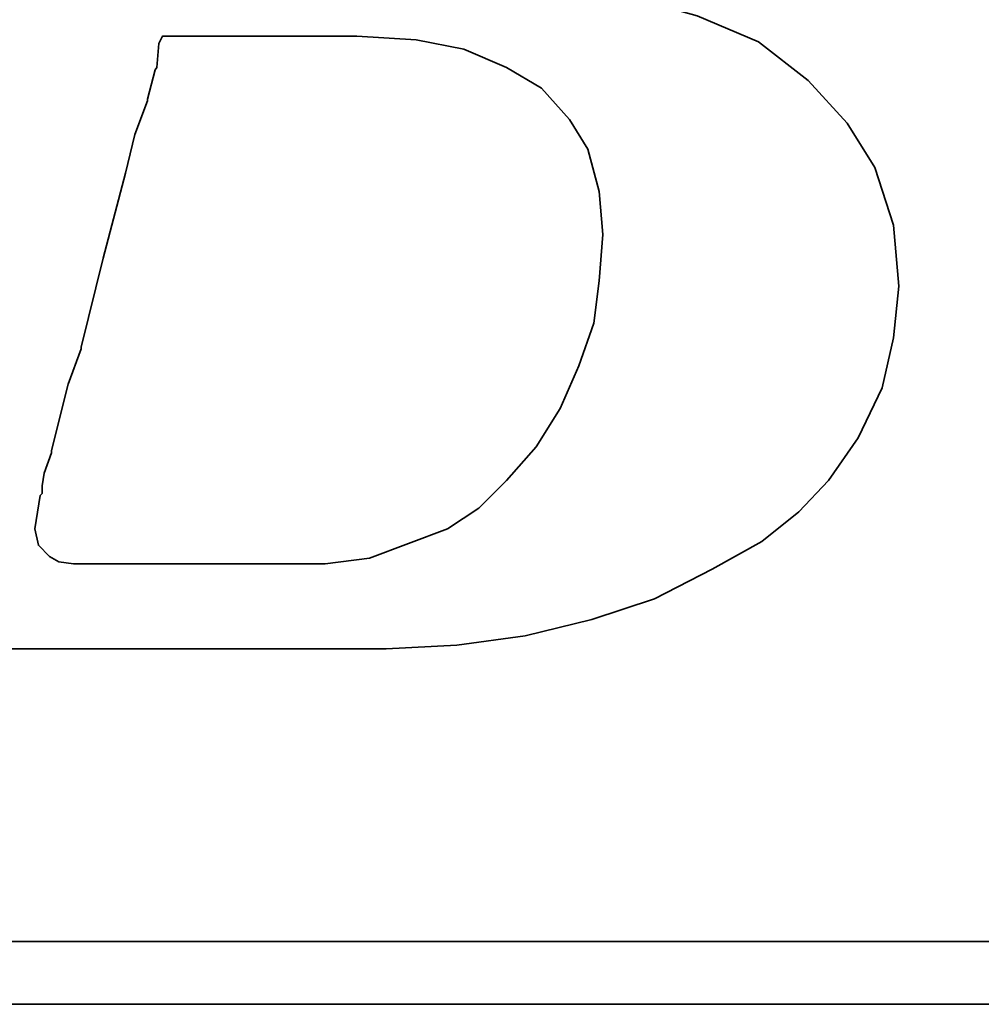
# Model space of a CAD drawing. Extents: x 0 to 593, y 42 to 136.
# Tile 27 of 52: x 130.82 to 132.13, y 95.29 to 96.63. Entities that reach past the tile are written whole.
import ezdxf

# ---------------------------------------------------------------- set-up
doc = ezdxf.new("R2010")
doc.units = 0
doc.header["$LTSCALE"] = 3
doc.header["$MEASUREMENT"] = 0
doc.layers.add('DIM', color=4, linetype='CONTINUOUS')
doc.layers.add('layer 1', color=7, linetype='CONTINUOUS')

# ---------------------------------------------------------------- blocks, each defined once
blk = doc.blocks.new('TBI MOTION logo(完整正式版)')
at = {"layer": 'layer 1', "color": 22, "lineweight": 35}
for points, knots in [([(-64.65375, -6.86375), (-64.65375, -6.86375), (-64.84375, -7.29625), (-64.84375, -7.29625), (-64.84375, -7.29625), (-64.84375, -7.29625), (-64.86875, -7.34375), (-64.86875, -7.34375), (-64.86875, -7.34375), (-64.86875, -7.34375), (-64.86875, -7.36875), (-64.86875, -7.36875), (-64.86875, -7.36875), (-64.86875, -7.36875), (-65.15375, -7.65375), (-65.15375, -7.65375), (-65.15375, -7.65375), (-65.15375, -7.65375), (-65.17875, -7.65375), (-65.17875, -7.65375), (-65.17875, -7.65375), (-65.17875, -7.65375), (-65.20375, -7.67875), (-65.20375, -7.67875), (-65.20375, -7.67875), (-65.20375, -7.67875), (-65.58875, -7.87125), (-65.58875, -7.87125), (-65.58875, -7.87125), (-65.58875, -7.87125), (-65.63375, -7.87125), (-65.63375, -7.87125), (-65.63375, -7.87125), (-65.63375, -7.87125), (-65.65875, -7.89375), (-65.65875, -7.89375), (-65.65875, -7.89375), (-65.65875, -7.89375), (-66.09375, -7.94375), (-66.09375, -7.94375), (-66.09375, -7.94375), (-66.09375, -7.94375), (-66.11375, -7.94375), (-66.11375, -7.94375), (-66.11375, -7.94375), (-66.11375, -7.94375), (-66.16375, -7.94375), (-66.16375, -7.94375), (-66.16375, -7.94375), (-66.16375, -7.94375), (-66.30875, -7.94375), (-66.30875, -7.94375), (-66.30875, -7.94375), (-66.30875, -7.94375), (-66.69375, -7.94375), (-66.69375, -7.94375), (-66.69375, -7.94375), (-66.69375, -7.94375), (-67.07375, -7.94375), (-67.07375, -7.94375), (-67.07375, -7.94375), (-67.07375, -7.94375), (-67.12375, -7.94375), (-67.12375, -7.94375), (-67.12375, -7.94375), (-67.12375, -7.94375), (-67.12375, -7.96625), (-67.12375, -7.96625), (-67.12375, -7.96625), (-67.12375, -7.96625), (-67.14875, -7.99125), (-67.14875, -7.99125), (-67.14875, -7.99125), (-67.14875, -7.99125), (-67.24375, -8.34875), (-67.24375, -8.34875), (-67.24375, -8.34875), (-67.24375, -8.34875), (-67.31375, -8.68625), (-67.31375, -8.68625), (-67.31375, -8.68625), (-67.31375, -8.68625), (-67.26875, -8.68625), (-67.26875, -8.68625), (-67.26875, -8.68625), (-67.26875, -8.68625), (-67.07375, -8.68625), (-67.07375, -8.68625), (-67.07375, -8.68625), (-67.07375, -8.68625), (-66.54875, -8.68625), (-66.54875, -8.68625), (-66.54875, -8.68625), (-66.54875, -8.68625), (-65.82625, -8.68625), (-65.82625, -8.68625), (-65.82625, -8.68625), (-65.82625, -8.68625), (-65.01375, -8.68625), (-65.01375, -8.68625), (-65.01375, -8.68625), (-65.01375, -8.68625), (-64.05375, -8.68625), (-64.05375, -8.68625), (-64.05375, -8.68625), (-64.05375, -8.68625), (-62.08375, -8.68625), (-62.08375, -8.68625), (-62.08375, -8.68625), (-62.08375, -8.68625), (-60.06875, -8.68625), (-60.06875, -8.68625), (-60.06875, -8.68625), (-60.06875, -8.68625), (-59.10875, -8.68625), (-59.10875, -8.68625), (-59.10875, -8.68625), (-59.10875, -8.68625), (-58.29375, -8.68625), (-58.29375, -8.68625), (-58.29375, -8.68625), (-58.29375, -8.68625), (-57.57375, -8.68625), (-57.57375, -8.68625), (-57.57375, -8.68625), (-57.57375, -8.68625), (-57.04875, -8.68625), (-57.04875, -8.68625), (-57.04875, -8.68625), (-57.04875, -8.68625), (-56.85375, -8.68625), (-56.85375, -8.68625), (-56.85375, -8.68625), (-56.85375, -8.68625), (-56.70875, -8.68625), (-56.70875, -8.68625), (-56.70875, -8.68625), (-56.70875, -8.68625), (-56.61375, -8.68625), (-56.61375, -8.68625), (-56.61375, -8.68625), (-56.61375, -8.68625), (-56.56875, -8.68625), (-56.56875, -8.68625), (-56.56875, -8.68625), (-56.56875, -8.68625), (-55.65375, -8.63875), (-55.65375, -8.63875), (-55.65375, -8.63875), (-55.65375, -8.63875), (-54.76875, -8.51875), (-54.76875, -8.51875), (-54.76875, -8.51875), (-54.76875, -8.51875), (-53.90375, -8.30375), (-53.90375, -8.30375), (-53.90375, -8.30375), (-53.90375, -8.30375), (-53.08875, -8.03875), (-53.08875, -8.03875), (-53.08875, -8.03875), (-53.08875, -8.03875), (-52.34375, -7.65375), (-52.34375, -7.65375), (-52.34375, -7.65375), (-52.34375, -7.65375), (-51.69875, -7.29625), (-51.69875, -7.29625), (-51.69875, -7.29625), (-51.69875, -7.29625), (-51.21875, -6.91125), (-51.21875, -6.91125), (-51.21875, -6.91125), (-51.21875, -6.91125), (-50.83375, -6.50375), (-50.83375, -6.50375), (-50.83375, -6.50375), (-50.83375, -6.50375), (-50.44875, -5.94875), (-50.44875, -5.94875), (-50.44875, -5.94875), (-50.44875, -5.94875), (-50.13875, -5.30375), (-50.13875, -5.30375), (-50.13875, -5.30375), (-50.13875, -5.30375), (-49.99375, -4.65375), (-49.99375, -4.65375), (-49.99375, -4.65375), (-49.99375, -4.65375), (-49.92375, -3.98375), (-49.92375, -3.98375), (-49.92375, -3.98375), (-49.92375, -3.98375), (-49.99375, -3.19374), (-49.99375, -3.19374), (-49.99375, -3.19374), (-49.99375, -3.19374), (-50.23374, -2.44874), (-50.23374, -2.44874), (-50.23374, -2.44874), (-50.23374, -2.44874), (-50.59375, -1.87374), (-50.59375, -1.87374), (-50.59375, -1.87374), (-50.59375, -1.87374), (-51.09875, -1.31874), (-51.09875, -1.31874), (-51.09875, -1.31874), (-51.09875, -1.31874), (-51.74375, -0.81875), (-51.74375, -0.81875), (-51.74375, -0.81875), (-51.74375, -0.81875), (-52.53875, -0.48125), (-52.53875, -0.48125), (-52.53875, -0.48125), (-52.53875, -0.48125), (-53.47375, -0.21875), (-53.47375, -0.21875), (-53.47375, -0.21875), (-53.47375, -0.21875), (-54.52875, -0.04874), (-54.52875, -0.04874), (-54.52875, -0.04874), (-54.52875, -0.04874), (-55.65375, 0.12125), (-55.65375, 0.12125), (-55.65375, 0.12125), (-55.65375, 0.12125), (-54.50375, 0.28624), (-54.50375, 0.28624), (-54.50375, 0.28624), (-54.50375, 0.28624), (-53.83375, 0.38124), (-53.83375, 0.38124), (-53.83375, 0.38124), (-53.83375, 0.38124), (-53.18375, 0.50125), (-53.18375, 0.50125), (-53.18375, 0.50125), (-53.18375, 0.50125), (-52.55875, 0.66874), (-52.55875, 0.66874), (-52.55875, 0.66874), (-52.55875, 0.66874), (-52.03375, 0.86124), (-52.03375, 0.86124), (-52.03375, 0.86124), (-52.03375, 0.86124), (-51.50374, 1.03124), (-51.50374, 1.03124), (-51.50374, 1.03124), (-51.50374, 1.03124), (-51.09875, 1.27125), (-51.09875, 1.27125), (-51.09875, 1.27125), (-51.09875, 1.27125), (-50.71375, 1.48624), (-50.71375, 1.48624), (-50.71375, 1.48624), (-50.71375, 1.48624), (-50.37625, 1.77625), (-50.37625, 1.77625), (-50.37625, 1.77625), (-50.37625, 1.77625), (-49.82375, 2.37625), (-49.82375, 2.37625), (-49.82375, 2.37625), (-49.82375, 2.37625), (-49.41875, 2.99625), (-49.41875, 2.99625), (-49.41875, 2.99625), (-49.41875, 2.99625), (-49.22375, 3.76625), (-49.22375, 3.76625), (-49.22375, 3.76625), (-49.22375, 3.76625), (-49.15375, 4.50874), (-49.15375, 4.50874), (-49.15375, 4.50874), (-49.15375, 4.50874), (-49.20375, 5.25125), (-49.20375, 5.25125), (-49.20375, 5.25125), (-49.20375, 5.25125), (-49.41875, 5.92625), (-49.41875, 5.92625), (-49.41875, 5.92625), (-49.41875, 5.92625), (-49.77875, 6.47625), (-49.77875, 6.47625), (-49.77875, 6.47625), (-49.77875, 6.47625), (-50.33125, 7.02624), (-50.33125, 7.02624), (-50.33125, 7.02624), (-50.33125, 7.02624), (-51.00125, 7.43625), (-51.00125, 7.43625), (-51.00125, 7.43625), (-51.00125, 7.43625), (-51.79375, 7.72625), (-51.79375, 7.72625), (-51.79375, 7.72625), (-51.79375, 7.72625), (-52.72875, 7.89124), (-52.72875, 7.89124), (-52.72875, 7.89124), (-52.72875, 7.89124), (-53.83375, 7.98625), (-53.83375, 7.98625), (-53.83375, 7.98625), (-53.83375, 7.98625), (-53.92875, 7.98625), (-53.92875, 7.98625), (-53.92875, 7.98625), (-53.92875, 7.98625), (-54.26375, 7.98625), (-54.26375, 7.98625), (-54.26375, 7.98625), (-54.26375, 7.98625), (-54.74375, 7.98625), (-54.74375, 7.98625), (-54.74375, 7.98625), (-54.74375, 7.98625), (-55.36875, 7.98625), (-55.36875, 7.98625), (-55.36875, 7.98625), (-55.36875, 7.98625), (-56.13375, 7.98625), (-56.13375, 7.98625), (-56.13375, 7.98625), (-56.13375, 7.98625), (-56.94875, 7.98625), (-56.94875, 7.98625), (-56.94875, 7.98625), (-56.94875, 7.98625), (-58.77625, 7.98625), (-58.77625, 7.98625), (-58.77625, 7.98625), (-58.77625, 7.98625), (-60.59875, 7.98625), (-60.59875, 7.98625), (-60.59875, 7.98625), (-60.59875, 7.98625), (-61.41375, 7.98625), (-61.41375, 7.98625), (-61.41375, 7.98625), (-61.41375, 7.98625), (-62.17875, 7.98625), (-62.17875, 7.98625), (-62.17875, 7.98625), (-62.17875, 7.98625), (-62.80375, 7.98625), (-62.80375, 7.98625), (-62.80375, 7.98625), (-62.80375, 7.98625), (-63.30625, 7.98625), (-63.30625, 7.98625), (-63.30625, 7.98625), (-63.30625, 7.98625), (-63.57375, 7.98625), (-63.57375, 7.98625), (-63.57375, 7.98625), (-63.57375, 7.98625), (-63.57375, 7.96375), (-63.57375, 7.96375), (-63.57375, 7.96375), (-63.57375, 7.96375), (-63.59875, 7.94125), (-63.59875, 7.94125), (-63.59875, 7.94125), (-63.59875, 7.94125), (-63.69375, 7.55625), (-63.69375, 7.55625), (-63.69375, 7.55625), (-63.69375, 7.55625), (-63.76375, 7.24624), (-63.76375, 7.24624), (-63.76375, 7.24624), (-63.76375, 7.24624), (-63.23875, 7.24624), (-63.23875, 7.24624), (-63.23875, 7.24624), (-63.23875, 7.24624), (-62.75875, 7.24624), (-62.75875, 7.24624), (-62.75875, 7.24624), (-62.75875, 7.24624), (-62.61125, 7.24624), (-62.61125, 7.24624), (-62.61125, 7.24624), (-62.61125, 7.24624), (-62.56625, 7.24624), (-62.56625, 7.24624), (-62.56625, 7.24624), (-62.56625, 7.24624), (-62.22875, 7.24624), (-62.22875, 7.24624), (-62.22875, 7.24624), (-62.22875, 7.24624), (-62.20375, 7.24624), (-62.20375, 7.24624), (-62.20375, 7.24624), (-62.20375, 7.24624), (-62.17875, 7.21875), (-62.17875, 7.21875), (-62.17875, 7.21875), (-62.17875, 7.21875), (-61.96375, 7.17125), (-61.96375, 7.17125), (-61.96375, 7.17125), (-61.96375, 7.17125), (-61.72375, 7.12624), (-61.72375, 7.12624), (-61.72375, 7.12624), (-61.72375, 7.12624), (-61.70375, 7.12624), (-61.70375, 7.12624), (-61.70375, 7.12624), (-61.70375, 7.12624), (-61.55875, 7.07624), (-61.55875, 7.07624), (-61.55875, 7.07624), (-61.55875, 7.07624), (-61.50875, 7.07624), (-61.50875, 7.07624), (-61.50875, 7.07624), (-61.50875, 7.07624), (-61.48375, 7.02624), (-61.48375, 7.02624), (-61.48375, 7.02624), (-61.48375, 7.02624), (-61.31875, 6.83375), (-61.31875, 6.83375), (-61.31875, 6.83375), (-61.31875, 6.83375), (-61.29375, 6.81125), (-61.29375, 6.81125), (-61.29375, 6.81125), (-61.29375, 6.81125), (-61.29375, 6.78625), (-61.29375, 6.78625), (-61.29375, 6.78625), (-61.29375, 6.78625), (-61.19875, 6.50124), (-61.19875, 6.50124), (-61.19875, 6.50124), (-61.19875, 6.50124), (-61.17375, 6.45124), (-61.17375, 6.45124), (-61.17375, 6.45124), (-61.17375, 6.45124), (-61.19875, 6.40625), (-61.19875, 6.40625), (-61.19875, 6.40625), (-61.19875, 6.40625), (-61.26875, 5.99624), (-61.26875, 5.99624), (-61.26875, 5.99624), (-61.26875, 5.99624), (-61.26875, 5.85125), (-61.26875, 5.85125), (-61.26875, 5.85125), (-61.26875, 5.85125), (-61.26875, 5.82625), (-61.26875, 5.82625), (-61.26875, 5.82625), (-61.26875, 5.82625), (-61.29375, 5.80625), (-61.29375, 5.80625), (-61.29375, 5.80625), (-61.29375, 5.80625), (-61.34125, 5.66125), (-61.34125, 5.66125), (-61.34125, 5.66125), (-61.34125, 5.66125), (-61.41375, 5.44625), (-61.41375, 5.44625), (-61.41375, 5.44625), (-61.41375, 5.44625), (-61.48375, 5.15625), (-61.48375, 5.15625), (-61.48375, 5.15625), (-61.48375, 5.15625), (-61.58375, 4.82124), (-61.58375, 4.82124), (-61.58375, 4.82124), (-61.58375, 4.82124), (-61.79875, 4.00375), (-61.79875, 4.00375), (-61.79875, 4.00375), (-61.79875, 4.00375), (-62.05875, 2.99625), (-62.05875, 2.99625), (-62.05875, 2.99625), (-62.05875, 2.99625), (-62.34875, 1.91625), (-62.34875, 1.91625), (-62.34875, 1.91625), (-62.34875, 1.91625), (-62.97375, -0.41124), (-62.97375, -0.41124), (-62.97375, -0.41124), (-62.97375, -0.41124), (-63.59875, -2.75875), (-63.59875, -2.75875), (-63.59875, -2.75875), (-63.59875, -2.75875), (-63.88375, -3.86374), (-63.88375, -3.86374), (-63.88375, -3.86374), (-63.88375, -3.86374), (-64.14875, -4.82374), (-64.14875, -4.82374), (-64.14875, -4.82374), (-64.14875, -4.82374), (-64.36375, -5.64125), (-64.36375, -5.64125), (-64.36375, -5.64125), (-64.36375, -5.64125), (-64.43625, -5.97625), (-64.43625, -5.97625), (-64.43625, -5.97625), (-64.43625, -5.97625), (-64.50875, -6.28625), (-64.50875, -6.28625), (-64.50875, -6.28625), (-64.50875, -6.28625), (-64.50875, -6.30875), (-64.50875, -6.30875), (-64.50875, -6.30875), (-64.50875, -6.30875), (-64.57875, -6.50375), (-64.57875, -6.50375), (-64.57875, -6.50375), (-64.57875, -6.50375), (-64.62875, -6.69625), (-64.62875, -6.69625), (-64.62875, -6.69625), (-64.62875, -6.69625), (-64.62875, -6.76875), (-64.62875, -6.76875), (-64.62875, -6.76875), (-64.62875, -6.76875), (-64.62875, -6.81375), (-64.62875, -6.81375), (-64.62875, -6.81375), (-64.62875, -6.81375), (-64.62875, -6.83875), (-64.62875, -6.83875), (-64.62875, -6.83875), (-64.62875, -6.83875), (-64.65375, -6.86375), (-64.65375, -6.86375)], [0, 0, 0, 0, 0.00719424, 0.00719424, 0.00719424, 0.00719424, 0.01438849, 0.01438849, 0.01438849, 0.01438849, 0.02158273, 0.02158273, 0.02158273, 0.02158273, 0.02877698, 0.02877698, 0.02877698, 0.02877698, 0.03597122, 0.03597122, 0.03597122, 0.03597122, 0.04316547, 0.04316547, 0.04316547, 0.04316547, 0.05035971, 0.05035971, 0.05035971, 0.05035971, 0.05755396, 0.05755396, 0.05755396, 0.05755396, 0.0647482, 0.0647482, 0.0647482, 0.0647482, 0.07194245, 0.07194245, 0.07194245, 0.07194245, 0.07913669, 0.07913669, 0.07913669, 0.07913669, 0.08633094, 0.08633094, 0.08633094, 0.08633094, 0.09352518, 0.09352518, 0.09352518, 0.09352518, 0.10071942, 0.10071942, 0.10071942, 0.10071942, 0.10791367, 0.10791367, 0.10791367, 0.10791367, 0.11510791, 0.11510791, 0.11510791, 0.11510791, 0.12230216, 0.12230216, 0.12230216, 0.12230216, 0.1294964, 0.1294964, 0.1294964, 0.1294964, 0.13669065, 0.13669065, 0.13669065, 0.13669065, 0.14388489, 0.14388489, 0.14388489, 0.14388489, 0.15107914, 0.15107914, 0.15107914, 0.15107914, 0.15827338, 0.15827338, 0.15827338, 0.15827338, 0.16546763, 0.16546763, 0.16546763, 0.16546763, 0.17266187, 0.17266187, 0.17266187, 0.17266187, 0.17985612, 0.17985612, 0.17985612, 0.17985612, 0.18705036, 0.18705036, 0.18705036, 0.18705036, 0.1942446, 0.1942446, 0.1942446, 0.1942446, 0.20143885, 0.20143885, 0.20143885, 0.20143885, 0.20863309, 0.20863309, 0.20863309, 0.20863309, 0.21582734, 0.21582734, 0.21582734, 0.21582734, 0.22302158, 0.22302158, 0.22302158, 0.22302158, 0.23021583, 0.23021583, 0.23021583, 0.23021583, 0.23741007, 0.23741007, 0.23741007, 0.23741007, 0.24460432, 0.24460432, 0.24460432, 0.24460432, 0.25179856, 0.25179856, 0.25179856, 0.25179856, 0.25899281, 0.25899281, 0.25899281, 0.25899281, 0.26618705, 0.26618705, 0.26618705, 0.26618705, 0.27338129, 0.27338129, 0.27338129, 0.27338129, 0.28057554, 0.28057554, 0.28057554, 0.28057554, 0.28776978, 0.28776978, 0.28776978, 0.28776978, 0.29496403, 0.29496403, 0.29496403, 0.29496403, 0.30215827, 0.30215827, 0.30215827, 0.30215827, 0.30935252, 0.30935252, 0.30935252, 0.30935252, 0.31654676, 0.31654676, 0.31654676, 0.31654676, 0.32374101, 0.32374101, 0.32374101, 0.32374101, 0.33093525, 0.33093525, 0.33093525, 0.33093525, 0.3381295, 0.3381295, 0.3381295, 0.3381295, 0.34532374, 0.34532374, 0.34532374, 0.34532374, 0.35251799, 0.35251799, 0.35251799, 0.35251799, 0.35971223, 0.35971223, 0.35971223, 0.35971223, 0.36690647, 0.36690647, 0.36690647, 0.36690647, 0.37410072, 0.37410072, 0.37410072, 0.37410072, 0.38129496, 0.38129496, 0.38129496, 0.38129496, 0.38848921, 0.38848921, 0.38848921, 0.38848921, 0.39568345, 0.39568345, 0.39568345, 0.39568345, 0.4028777, 0.4028777, 0.4028777, 0.4028777, 0.41007194, 0.41007194, 0.41007194, 0.41007194, 0.41726619, 0.41726619, 0.41726619, 0.41726619, 0.42446043, 0.42446043, 0.42446043, 0.42446043, 0.43165468, 0.43165468, 0.43165468, 0.43165468, 0.43884892, 0.43884892, 0.43884892, 0.43884892, 0.44604317, 0.44604317, 0.44604317, 0.44604317, 0.45323741, 0.45323741, 0.45323741, 0.45323741, 0.46043165, 0.46043165, 0.46043165, 0.46043165, 0.4676259, 0.4676259, 0.4676259, 0.4676259, 0.47482014, 0.47482014, 0.47482014, 0.47482014, 0.48201439, 0.48201439, 0.48201439, 0.48201439, 0.48920863, 0.48920863, 0.48920863, 0.48920863, 0.49640288, 0.49640288, 0.49640288, 0.49640288, 0.50359712, 0.50359712, 0.50359712, 0.50359712, 0.51079137, 0.51079137, 0.51079137, 0.51079137, 0.51798561, 0.51798561, 0.51798561, 0.51798561, 0.52517986, 0.52517986, 0.52517986, 0.52517986, 0.5323741, 0.5323741, 0.5323741, 0.5323741, 0.53956835, 0.53956835, 0.53956835, 0.53956835, 0.54676259, 0.54676259, 0.54676259, 0.54676259, 0.55395683, 0.55395683, 0.55395683, 0.55395683, 0.56115108, 0.56115108, 0.56115108, 0.56115108, 0.56834532, 0.56834532, 0.56834532, 0.56834532, 0.57553957, 0.57553957, 0.57553957, 0.57553957, 0.58273381, 0.58273381, 0.58273381, 0.58273381, 0.58992806, 0.58992806, 0.58992806, 0.58992806, 0.5971223, 0.5971223, 0.5971223, 0.5971223, 0.60431655, 0.60431655, 0.60431655, 0.60431655, 0.61151079, 0.61151079, 0.61151079, 0.61151079, 0.61870504, 0.61870504, 0.61870504, 0.61870504, 0.62589928, 0.62589928, 0.62589928, 0.62589928, 0.63309353, 0.63309353, 0.63309353, 0.63309353, 0.64028777, 0.64028777, 0.64028777, 0.64028777, 0.64748201, 0.64748201, 0.64748201, 0.64748201, 0.65467626, 0.65467626, 0.65467626, 0.65467626, 0.6618705, 0.6618705, 0.6618705, 0.6618705, 0.66906475, 0.66906475, 0.66906475, 0.66906475, 0.67625899, 0.67625899, 0.67625899, 0.67625899, 0.68345324, 0.68345324, 0.68345324, 0.68345324, 0.69064748, 0.69064748, 0.69064748, 0.69064748, 0.69784173, 0.69784173, 0.69784173, 0.69784173, 0.70503597, 0.70503597, 0.70503597, 0.70503597, 0.71223022, 0.71223022, 0.71223022, 0.71223022, 0.71942446, 0.71942446, 0.71942446, 0.71942446, 0.72661871, 0.72661871, 0.72661871, 0.72661871, 0.73381295, 0.73381295, 0.73381295, 0.73381295, 0.74100719, 0.74100719, 0.74100719, 0.74100719, 0.74820144, 0.74820144, 0.74820144, 0.74820144, 0.75539568, 0.75539568, 0.75539568, 0.75539568, 0.76258993, 0.76258993, 0.76258993, 0.76258993, 0.76978417, 0.76978417, 0.76978417, 0.76978417, 0.77697842, 0.77697842, 0.77697842, 0.77697842, 0.78417266, 0.78417266, 0.78417266, 0.78417266, 0.79136691, 0.79136691, 0.79136691, 0.79136691, 0.79856115, 0.79856115, 0.79856115, 0.79856115, 0.8057554, 0.8057554, 0.8057554, 0.8057554, 0.81294964, 0.81294964, 0.81294964, 0.81294964, 0.82014388, 0.82014388, 0.82014388, 0.82014388, 0.82733813, 0.82733813, 0.82733813, 0.82733813, 0.83453237, 0.83453237, 0.83453237, 0.83453237, 0.84172662, 0.84172662, 0.84172662, 0.84172662, 0.84892086, 0.84892086, 0.84892086, 0.84892086, 0.85611511, 0.85611511, 0.85611511, 0.85611511, 0.86330935, 0.86330935, 0.86330935, 0.86330935, 0.8705036, 0.8705036, 0.8705036, 0.8705036, 0.87769784, 0.87769784, 0.87769784, 0.87769784, 0.88489209, 0.88489209, 0.88489209, 0.88489209, 0.89208633, 0.89208633, 0.89208633, 0.89208633, 0.89928058, 0.89928058, 0.89928058, 0.89928058, 0.90647482, 0.90647482, 0.90647482, 0.90647482, 0.91366906, 0.91366906, 0.91366906, 0.91366906, 0.92086331, 0.92086331, 0.92086331, 0.92086331, 0.92805755, 0.92805755, 0.92805755, 0.92805755, 0.9352518, 0.9352518, 0.9352518, 0.9352518, 0.94244604, 0.94244604, 0.94244604, 0.94244604, 0.94964029, 0.94964029, 0.94964029, 0.94964029, 0.95683453, 0.95683453, 0.95683453, 0.95683453, 0.96402878, 0.96402878, 0.96402878, 0.96402878, 0.97122302, 0.97122302, 0.97122302, 0.97122302, 0.97841727, 0.97841727, 0.97841727, 0.97841727, 0.98561151, 0.98561151, 0.98561151, 0.98561151, 0.99280576, 0.99280576, 0.99280576, 0.99280576, 1, 1, 1, 1]), ([(-61.03125, -6.57375), (-61.03125, -6.57375), (-61.03125, -6.67125), (-61.03125, -6.67125), (-61.03125, -6.67125), (-61.03125, -6.67125), (-61.05375, -6.69625), (-61.05375, -6.69625), (-61.05375, -6.69625), (-61.05375, -6.69625), (-61.12375, -7.12875), (-61.12375, -7.12875), (-61.12375, -7.12875), (-61.12375, -7.12875), (-61.07875, -7.34375), (-61.07875, -7.34375), (-61.07875, -7.34375), (-61.07875, -7.34375), (-60.93375, -7.48875), (-60.93375, -7.48875), (-60.93375, -7.48875), (-60.93375, -7.48875), (-60.81375, -7.55625), (-60.81375, -7.55625), (-60.81375, -7.55625), (-60.81375, -7.55625), (-60.62375, -7.58375), (-60.62375, -7.58375), (-60.62375, -7.58375), (-60.62375, -7.58375), (-60.30875, -7.58375), (-60.30875, -7.58375), (-60.30875, -7.58375), (-60.30875, -7.58375), (-59.97375, -7.58375), (-59.97375, -7.58375), (-59.97375, -7.58375), (-59.97375, -7.58375), (-59.87875, -7.58375), (-59.87875, -7.58375), (-59.87875, -7.58375), (-59.87875, -7.58375), (-59.63625, -7.58375), (-59.63625, -7.58375), (-59.63625, -7.58375), (-59.63625, -7.58375), (-58.96875, -7.58375), (-58.96875, -7.58375), (-58.96875, -7.58375), (-58.96875, -7.58375), (-58.29375, -7.58375), (-58.29375, -7.58375), (-58.29375, -7.58375), (-58.29375, -7.58375), (-58.05375, -7.58375), (-58.05375, -7.58375), (-58.05375, -7.58375), (-58.05375, -7.58375), (-57.98375, -7.58375), (-57.98375, -7.58375), (-57.98375, -7.58375), (-57.98375, -7.58375), (-57.35875, -7.58375), (-57.35875, -7.58375), (-57.35875, -7.58375), (-57.35875, -7.58375), (-56.78375, -7.50875), (-56.78375, -7.50875), (-56.78375, -7.50875), (-56.78375, -7.50875), (-56.27875, -7.31875), (-56.27875, -7.31875), (-56.27875, -7.31875), (-56.27875, -7.31875), (-55.77375, -7.12875), (-55.77375, -7.12875), (-55.77375, -7.12875), (-55.77375, -7.12875), (-55.36875, -6.86375), (-55.36875, -6.86375), (-55.36875, -6.86375), (-55.36875, -6.86375), (-55.00875, -6.50375), (-55.00875, -6.50375), (-55.00875, -6.50375), (-55.00875, -6.50375), (-54.62375, -6.06875), (-54.62375, -6.06875), (-54.62375, -6.06875), (-54.62375, -6.06875), (-54.31375, -5.56875), (-54.31375, -5.56875), (-54.31375, -5.56875), (-54.31375, -5.56875), (-54.07375, -5.01625), (-54.07375, -5.01625), (-54.07375, -5.01625), (-54.07375, -5.01625), (-53.87875, -4.46374), (-53.87875, -4.46374), (-53.87875, -4.46374), (-53.87875, -4.46374), (-53.80875, -3.91375), (-53.80875, -3.91375), (-53.80875, -3.91375), (-53.80875, -3.91375), (-53.75875, -3.31375), (-53.75875, -3.31375), (-53.75875, -3.31375), (-53.75875, -3.31375), (-53.80875, -2.75875), (-53.80875, -2.75875), (-53.80875, -2.75875), (-53.80875, -2.75875), (-53.95375, -2.20875), (-53.95375, -2.20875), (-53.95375, -2.20875), (-53.95375, -2.20875), (-54.19375, -1.82625), (-54.19375, -1.82625), (-54.19375, -1.82625), (-54.19375, -1.82625), (-54.55375, -1.41875), (-54.55375, -1.41875), (-54.55375, -1.41875), (-54.55375, -1.41875), (-55.00875, -1.15125), (-55.00875, -1.15125), (-55.00875, -1.15125), (-55.00875, -1.15125), (-55.56125, -0.91375), (-55.56125, -0.91375), (-55.56125, -0.91375), (-55.56125, -0.91375), (-56.18125, -0.79375), (-56.18125, -0.79375), (-56.18125, -0.79375), (-56.18125, -0.79375), (-56.94875, -0.74374), (-56.94875, -0.74374), (-56.94875, -0.74374), (-56.94875, -0.74374), (-56.99875, -0.74374), (-56.99875, -0.74374), (-56.99875, -0.74374), (-56.99875, -0.74374), (-57.09375, -0.74374), (-57.09375, -0.74374), (-57.09375, -0.74374), (-57.09375, -0.74374), (-57.38375, -0.74374), (-57.38375, -0.74374), (-57.38375, -0.74374), (-57.38375, -0.74374), (-57.76875, -0.74374), (-57.76875, -0.74374), (-57.76875, -0.74374), (-57.76875, -0.74374), (-58.24625, -0.74374), (-58.24625, -0.74374), (-58.24625, -0.74374), (-58.24625, -0.74374), (-58.72875, -0.74374), (-58.72875, -0.74374), (-58.72875, -0.74374), (-58.72875, -0.74374), (-59.20875, -0.74374), (-59.20875, -0.74374), (-59.20875, -0.74374), (-59.20875, -0.74374), (-59.46875, -0.74374), (-59.46875, -0.74374), (-59.46875, -0.74374), (-59.46875, -0.74374), (-59.51625, -0.83875), (-59.51625, -0.83875), (-59.51625, -0.83875), (-59.51625, -0.83875), (-59.54375, -1.15125), (-59.54375, -1.15125), (-59.54375, -1.15125), (-59.54375, -1.15125), (-59.56375, -1.17874), (-59.56375, -1.17874), (-59.56375, -1.17874), (-59.56375, -1.17874), (-59.66375, -1.55875), (-59.66375, -1.55875), (-59.66375, -1.55875), (-59.66375, -1.55875), (-59.66375, -1.58375), (-59.66375, -1.58375), (-59.66375, -1.58375), (-59.66375, -1.58375), (-59.82875, -2.01874), (-59.82875, -2.01874), (-59.82875, -2.01874), (-59.82875, -2.01874), (-59.94875, -2.52125), (-59.94875, -2.52125), (-59.94875, -2.52125), (-59.94875, -2.52125), (-60.23875, -3.62375), (-60.23875, -3.62375), (-60.23875, -3.62375), (-60.23875, -3.62375), (-60.52375, -4.77624), (-60.52375, -4.77624), (-60.52375, -4.77624), (-60.52375, -4.77624), (-60.52375, -4.79874), (-60.52375, -4.79874), (-60.52375, -4.79874), (-60.52375, -4.79874), (-60.69125, -5.25375), (-60.69125, -5.25375), (-60.69125, -5.25375), (-60.69125, -5.25375), (-60.81375, -5.73625), (-60.81375, -5.73625), (-60.81375, -5.73625), (-60.81375, -5.73625), (-60.90875, -6.11875), (-60.90875, -6.11875), (-60.90875, -6.11875), (-60.90875, -6.11875), (-60.90875, -6.14375), (-60.90875, -6.14375), (-60.90875, -6.14375), (-60.90875, -6.14375), (-61.00375, -6.40875), (-61.00375, -6.40875), (-61.00375, -6.40875), (-61.00375, -6.40875), (-61.03125, -6.57375), (-61.03125, -6.57375)], [0, 0, 0, 0, 0.01694915, 0.01694915, 0.01694915, 0.01694915, 0.03389831, 0.03389831, 0.03389831, 0.03389831, 0.05084746, 0.05084746, 0.05084746, 0.05084746, 0.06779661, 0.06779661, 0.06779661, 0.06779661, 0.08474576, 0.08474576, 0.08474576, 0.08474576, 0.10169492, 0.10169492, 0.10169492, 0.10169492, 0.11864407, 0.11864407, 0.11864407, 0.11864407, 0.13559322, 0.13559322, 0.13559322, 0.13559322, 0.15254237, 0.15254237, 0.15254237, 0.15254237, 0.16949153, 0.16949153, 0.16949153, 0.16949153, 0.18644068, 0.18644068, 0.18644068, 0.18644068, 0.20338983, 0.20338983, 0.20338983, 0.20338983, 0.22033898, 0.22033898, 0.22033898, 0.22033898, 0.23728814, 0.23728814, 0.23728814, 0.23728814, 0.25423729, 0.25423729, 0.25423729, 0.25423729, 0.27118644, 0.27118644, 0.27118644, 0.27118644, 0.28813559, 0.28813559, 0.28813559, 0.28813559, 0.30508475, 0.30508475, 0.30508475, 0.30508475, 0.3220339, 0.3220339, 0.3220339, 0.3220339, 0.33898305, 0.33898305, 0.33898305, 0.33898305, 0.3559322, 0.3559322, 0.3559322, 0.3559322, 0.37288136, 0.37288136, 0.37288136, 0.37288136, 0.38983051, 0.38983051, 0.38983051, 0.38983051, 0.40677966, 0.40677966, 0.40677966, 0.40677966, 0.42372881, 0.42372881, 0.42372881, 0.42372881, 0.44067797, 0.44067797, 0.44067797, 0.44067797, 0.45762712, 0.45762712, 0.45762712, 0.45762712, 0.47457627, 0.47457627, 0.47457627, 0.47457627, 0.49152542, 0.49152542, 0.49152542, 0.49152542, 0.50847458, 0.50847458, 0.50847458, 0.50847458, 0.52542373, 0.52542373, 0.52542373, 0.52542373, 0.54237288, 0.54237288, 0.54237288, 0.54237288, 0.55932203, 0.55932203, 0.55932203, 0.55932203, 0.57627119, 0.57627119, 0.57627119, 0.57627119, 0.59322034, 0.59322034, 0.59322034, 0.59322034, 0.61016949, 0.61016949, 0.61016949, 0.61016949, 0.62711864, 0.62711864, 0.62711864, 0.62711864, 0.6440678, 0.6440678, 0.6440678, 0.6440678, 0.66101695, 0.66101695, 0.66101695, 0.66101695, 0.6779661, 0.6779661, 0.6779661, 0.6779661, 0.69491525, 0.69491525, 0.69491525, 0.69491525, 0.71186441, 0.71186441, 0.71186441, 0.71186441, 0.72881356, 0.72881356, 0.72881356, 0.72881356, 0.74576271, 0.74576271, 0.74576271, 0.74576271, 0.76271186, 0.76271186, 0.76271186, 0.76271186, 0.77966102, 0.77966102, 0.77966102, 0.77966102, 0.79661017, 0.79661017, 0.79661017, 0.79661017, 0.81355932, 0.81355932, 0.81355932, 0.81355932, 0.83050847, 0.83050847, 0.83050847, 0.83050847, 0.84745763, 0.84745763, 0.84745763, 0.84745763, 0.86440678, 0.86440678, 0.86440678, 0.86440678, 0.88135593, 0.88135593, 0.88135593, 0.88135593, 0.89830508, 0.89830508, 0.89830508, 0.89830508, 0.91525424, 0.91525424, 0.91525424, 0.91525424, 0.93220339, 0.93220339, 0.93220339, 0.93220339, 0.94915254, 0.94915254, 0.94915254, 0.94915254, 0.96610169, 0.96610169, 0.96610169, 0.96610169, 0.98305085, 0.98305085, 0.98305085, 0.98305085, 1, 1, 1, 1]), ([(75.90875, -9.47875), (75.90875, -9.47875), (75.90875, -12.28625), (75.90875, -12.28625), (75.90875, -12.28625), (75.90875, -12.28625), (75.90875, -12.47875), (75.90875, -12.47875), (75.90875, -12.47875), (75.90875, -12.47875), (75.71625, -12.47875), (75.71625, -12.47875), (75.71625, -12.47875), (75.71625, -12.47875), (-88.32875, -12.47875), (-88.32875, -12.47875), (-88.32875, -12.47875), (-88.32875, -12.47875), (-88.32875, -13.29375), (-88.32875, -13.29375), (-88.32875, -13.29375), (-88.32875, -13.29375), (82.89125, -13.29375), (82.89125, -13.29375), (82.89125, -13.29375), (82.89125, -13.29375), (75.90875, -9.47875), (75.90875, -9.47875)], [0, 0, 0, 0, 0.14285714, 0.14285714, 0.14285714, 0.14285714, 0.28571429, 0.28571429, 0.28571429, 0.28571429, 0.42857143, 0.42857143, 0.42857143, 0.42857143, 0.57142857, 0.57142857, 0.57142857, 0.57142857, 0.71428571, 0.71428571, 0.71428571, 0.71428571, 0.85714286, 0.85714286, 0.85714286, 0.85714286, 1, 1, 1, 1])]:
    blk.add_open_spline(points, degree=3, knots=knots, dxfattribs=at)

msp = doc.modelspace()

# ---------------------------------------------------------------- block references
at = {"layer": 'DIM', "color": 7, "xscale": 0.1051066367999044, "yscale": 0.1051066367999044, "zscale": 0.1051066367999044}
msp.add_blockref('TBI MOTION logo(完整正式版)', (137.2604, 96.6831), dxfattribs=at)

doc.saveas('drawing.dxf')
